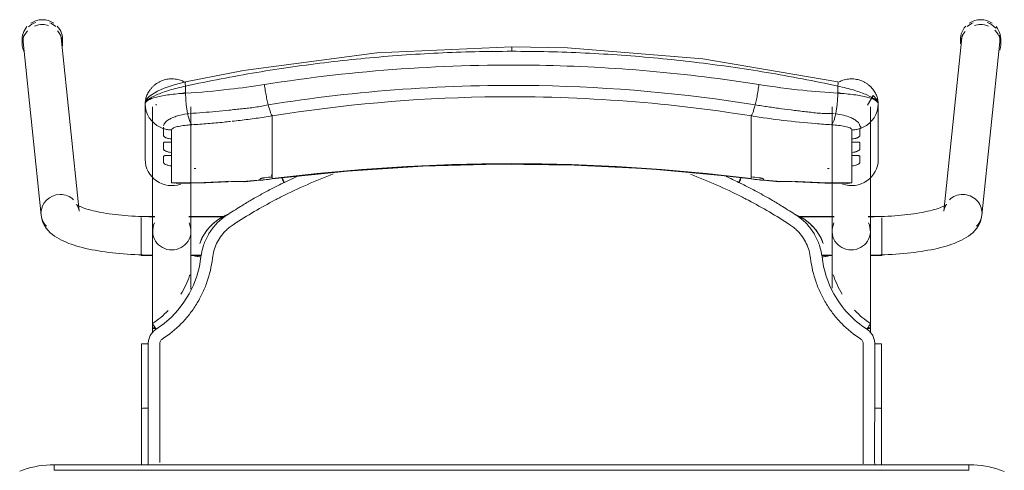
# Model space of a CAD drawing. Header units: metres. Extents: x 3 to 42.2, y -72.9 to -48.7.
# Tile 128 of 189: x 38.685 to 39.216, y -55.58 to -55.337. Entities that reach past the tile are written whole.
import ezdxf

# ---------------------------------------------------------------- set-up
doc = ezdxf.new("R2010")
doc.units = ezdxf.units.M
doc.layers.add('I-FURN', color=7, linetype='Continuous', lineweight=18)

# ---------------------------------------------------------------- blocks, each defined once
blk = doc.blocks.new('ConjuntoParaAlunoTamanho6 - CJA06_ConjuntoParaAlunoTamanho6-V17-1PAV')
at = {"layer": 'I-FURN', "color": 253, "true_color": 0xaaaaaa}
for p, q in [((-0.2643, 0.29456), (-0.2643, 0.29197)), ((-0.2638, 0.29312), (-0.25413, 0.19969)), ((-0.23354, 0.20182), (-0.24321, 0.29526)), ((-0.24254, 0.29197), (-0.24254, 0.29456)), ((0.24321, 0.29526), (0.23354, 0.20182)), ((0.24254, 0.29456), (0.24254, 0.29197)), ((0.25413, 0.19969), (0.2638, 0.29312)), ((0.2643, 0.29197), (0.2643, 0.29456)), ((-0.1979, 0.25969), (-0.1979, 0.22964)), ((-0.19734, 0.2558), (-0.19665, 0.25395)), ((-0.19385, 0.25812), (-0.19385, 0.19097)), ((-0.19207, 0.25896), (-0.19202, 0.25906)), ((-0.19202, 0.25906), (-0.19192, 0.25949)), ((-0.17315, 0.19097), (-0.17315, 0.25812)), ((0.17315, 0.25812), (0.17315, 0.19097)), ((0.19385, 0.19097), (0.19385, 0.25812)), ((0.19685, 0.25395), (0.19754, 0.2558)), ((0.1981, 0.22964), (0.1981, 0.25969)), ((-0.19665, 0.25395), (-0.1957, 0.25221)), ((-0.1957, 0.25221), (-0.19451, 0.25062)), ((-0.17493, 0.25435), (-0.17437, 0.25441)), ((-0.12923, 0.2438), (-0.12923, 0.25317)), ((0.12943, 0.2438), (0.12943, 0.25317)), ((0.17457, 0.25441), (0.17513, 0.25435)), ((0.19471, 0.25062), (0.1959, 0.25221)), ((0.1959, 0.25221), (0.19685, 0.25395)), ((-0.18366, 0.24073), (-0.18366, 0.23904)), ((-0.12923, 0.24214), (-0.12923, 0.2438)), ((-0.12923, 0.24214), (-0.12923, 0.23653)), ((0.12943, 0.24214), (0.12943, 0.2438)), ((0.12943, 0.24214), (0.12943, 0.23653)), ((0.18386, 0.23904), (0.18386, 0.24073)), ((-0.12923, 0.23653), (-0.12923, 0.23486)), ((-0.12923, 0.23486), (-0.12923, 0.22925)), ((0.12943, 0.23653), (0.12943, 0.23486)), ((0.12943, 0.23486), (0.12943, 0.22925)), ((-0.18366, 0.23345), (-0.18366, 0.23176)), ((-0.12923, 0.22925), (-0.12923, 0.22759)), ((0.12943, 0.22759), (0.12943, 0.22925)), ((0.18386, 0.23176), (0.18386, 0.23345)), ((-0.18366, 0.22617), (-0.18366, 0.21701)), ((-0.12923, 0.22759), (-0.12923, 0.22197)), ((0.12943, 0.22759), (0.12943, 0.22197)), ((0.18386, 0.21701), (0.18386, 0.22617)), ((-0.14414, 0.21757), (-0.12926, 0.21915)), ((-0.12923, 0.22197), (-0.12923, 0.22031)), ((-0.11598, 0.22048), (-0.1227, 0.21732)), ((0.12943, 0.22031), (0.12943, 0.22197)), ((0.12946, 0.21915), (0.14434, 0.21757)), ((-0.18366, 0.21701), (-0.1818, 0.21679)), ((0.17944, 0.21689), (0.18173, 0.21678)), ((-0.19271, 0.19894), (-0.2, 0.19894)), ((-0.2, 0.19844), (-0.2, 0.19411)), ((-0.19271, 0.19879), (-0.19385, 0.19879)), ((-0.19385, 0.19879), (-0.19385, 0.19845)), ((-0.19385, 0.19845), (-0.19385, 0.19764)), ((-0.15474, 0.19894), (-0.17429, 0.19894)), ((-0.15494, 0.19879), (-0.17429, 0.19879)), ((0.17429, 0.19894), (0.15474, 0.19894)), ((0.17429, 0.19879), (0.15494, 0.19879)), ((0.2, 0.19894), (0.19271, 0.19894)), ((0.19385, 0.19879), (0.19271, 0.19879)), ((0.19385, 0.19845), (0.19385, 0.19879)), ((0.19385, 0.19764), (0.19385, 0.19845)), ((0.2, 0.1938), (0.2, 0.19814)), ((-0.2, 0.19393), (-0.2, 0.18575)), ((-0.19385, 0.19367), (-0.19385, 0.1916)), ((0.19385, 0.1916), (0.19385, 0.19367)), ((0.2, 0.18573), (0.2, 0.19364)), ((-0.19385, 0.18688), (-0.19385, 0.18582)), ((0.19385, 0.18582), (0.19385, 0.18688)), ((-0.2, 0.18573), (-0.2, 0.17922)), ((-0.19385, 0.18371), (-0.19385, 0.18582)), ((0.19385, 0.18371), (0.19385, 0.18582)), ((0.2, 0.17794), (0.2, 0.1856)), ((-0.2, 0.17916), (-0.2, 0.17794)), ((-0.2, 0.17794), (-0.19377, 0.17794)), ((-0.19385, 0.17809), (-0.19385, 0.17951)), ((-0.17323, 0.17794), (-0.1676, 0.17794)), ((-0.17268, 0.17809), (-0.16757, 0.17809)), ((0.16757, 0.17809), (0.17268, 0.17809)), ((0.1676, 0.17794), (0.17323, 0.17794)), ((0.19377, 0.17794), (0.2, 0.17794)), ((0.19385, 0.17809), (0.19385, 0.17951)), ((-0.19385, 0.13857), (-0.19385, 0.13643)), ((0.19385, 0.13604), (0.19385, 0.13857)), ((-0.19983, 0.13021), (-0.19982, 0.0953)), ((0.19983, 0.13021), (0.19982, 0.0953)), ((-0.19982, 0.06488), (-0.19982, 0.0953)), ((-0.19982, 0.0953), (-0.19982, 0.09529)), ((-0.19623, 0.09556), (-0.19738, 0.09554)), ((0.19982, 0.06497), (0.19982, 0.0953)), ((0.247, 0.06497), (-0.247, 0.06497)), ((-0.247, 0.06497), (-0.247, 0.06197)), ((0.247, 0.06497), (-0.247, 0.06497)), ((0.247, 0.06497), (0.247, 0.06197))]:
    blk.add_line(p, q, dxfattribs=at)
at = {"layer": 'I-FURN', "color": 253, "true_color": 0xaaaaaa, "flags": 128}
for points in [[(0.0001, 0.2904), (-0.07267, 0.28721), (-0.14486, 0.2777), (-0.17603, 0.27161)], [(0.17623, 0.27161), (0.10331, 0.28398), (0.03018, 0.28985), (0.0001, 0.2904)], [(-0.17603, 0.27161), (-0.18218, 0.26997), (-0.18761, 0.26812), (-0.19131, 0.26652), (-0.19557, 0.2639), (-0.19708, 0.26226), (-0.19765, 0.26113), (-0.1979, 0.25971)], [(-0.17607, 0.26928), (-0.17607, 0.26831), (-0.17607, 0.26734), (-0.17607, 0.26637), (-0.17607, 0.2654)], [(0.17627, 0.2654), (0.17627, 0.26637), (0.17627, 0.26734), (0.17627, 0.26831), (0.17627, 0.26928)], [(0.1981, 0.25971), (0.19792, 0.26092), (0.19739, 0.26208), (0.1954, 0.2642), (0.19227, 0.25896)], [(-0.1979, 0.24468), (-0.1979, 0.2522), (-0.1979, 0.25971)], [(-0.1979, 0.25969), (-0.19776, 0.25773), (-0.19734, 0.2558)], [(-0.1979, 0.25969), (-0.1979, 0.25218), (-0.1979, 0.24467), (-0.1979, 0.23715), (-0.1979, 0.22964)], [(0.19754, 0.2558), (0.19796, 0.25773), (0.1981, 0.25969)], [(0.1981, 0.25971), (0.1981, 0.2522), (0.1981, 0.24468)], [(0.1981, 0.22964), (0.1981, 0.23715), (0.1981, 0.24467), (0.1981, 0.25218), (0.1981, 0.25969)], [(-0.19451, 0.25062), (-0.19311, 0.2492), (-0.19152, 0.24799)], [(0.19172, 0.24799), (0.19331, 0.2492), (0.19471, 0.25062)], [(-0.19152, 0.24799), (-0.18977, 0.24701), (-0.1879, 0.24628)], [(-0.1879, 0.24243), (-0.1879, 0.24339), (-0.1879, 0.24435), (-0.1879, 0.24532), (-0.1879, 0.24628)], [(-0.18366, 0.24561), (-0.18366, 0.24439), (-0.18366, 0.24317), (-0.18366, 0.24195), (-0.18366, 0.24073)], [(0.18386, 0.24073), (0.18386, 0.24195), (0.18386, 0.24317), (0.18386, 0.24439), (0.18386, 0.24561)], [(0.1881, 0.24628), (0.18997, 0.24701), (0.19172, 0.24799)], [(0.1881, 0.24628), (0.1881, 0.24532), (0.1881, 0.24435), (0.1881, 0.24339), (0.1881, 0.24243)], [(-0.1879, 0.23515), (-0.1879, 0.23603), (-0.1879, 0.23692), (-0.1879, 0.2378), (-0.1879, 0.23868)], [(-0.18366, 0.23904), (-0.18366, 0.23764), (-0.18366, 0.23624), (-0.18366, 0.23485), (-0.18366, 0.23345)], [(0.18386, 0.23345), (0.18386, 0.23485), (0.18386, 0.23624), (0.18386, 0.23764), (0.18386, 0.23904)], [(0.1881, 0.23868), (0.1881, 0.2378), (0.1881, 0.23692), (0.1881, 0.23603), (0.1881, 0.23515)], [(-0.1879, 0.22787), (-0.1879, 0.22876), (-0.1879, 0.22964), (-0.1879, 0.23052), (-0.1879, 0.23141)], [(-0.18366, 0.23176), (-0.18366, 0.23036), (-0.18366, 0.22897), (-0.18366, 0.22757), (-0.18366, 0.22617)], [(0.18386, 0.22617), (0.18386, 0.22757), (0.18386, 0.22897), (0.18386, 0.23036), (0.18386, 0.23176)], [(0.1881, 0.23141), (0.1881, 0.23052), (0.1881, 0.22964), (0.1881, 0.22876), (0.1881, 0.22787)], [(-0.12926, 0.21915), (-0.08865, 0.22342), (-0.0479, 0.2261), (-0.00707, 0.22717), (0.03376, 0.22666), (0.07455, 0.22454), (0.11521, 0.22083), (0.12946, 0.21915)], [(-0.1359, 0.2187), (-0.1359, 0.21878), (-0.1359, 0.21886), (-0.1359, 0.21893), (-0.1359, 0.21901)], [(-0.12923, 0.22031), (-0.12923, 0.22007), (-0.12923, 0.21984), (-0.12923, 0.21961), (-0.12923, 0.21937)], [(0.12943, 0.21937), (0.12943, 0.21961), (0.12943, 0.21984), (0.12943, 0.22007), (0.12943, 0.22031)], [(0.1361, 0.21901), (0.1361, 0.21893), (0.1361, 0.21886), (0.1361, 0.21878), (0.1361, 0.2187)], [(-0.18111, 0.21677), (-0.16533, 0.21701), (-0.15331, 0.21761)], [(0.15351, 0.21761), (0.16928, 0.2169), (0.18131, 0.21677)], [(0.18173, 0.21678), (0.18279, 0.21686), (0.18386, 0.21701)], [(-0.23354, 0.20182), (-0.23373, 0.20287), (-0.23403, 0.20376), (-0.23437, 0.20445), (-0.23469, 0.20492), (-0.23492, 0.20521), (-0.23505, 0.20534), (-0.23507, 0.20536)], [(-0.23507, 0.20536), (-0.23501, 0.20531), (-0.23482, 0.20518), (-0.23451, 0.20499), (-0.23408, 0.20476), (-0.23355, 0.20449), (-0.23291, 0.2042), (-0.23217, 0.20389), (-0.23133, 0.20358), (-0.23041, 0.20326), (-0.22941, 0.20294), (-0.22832, 0.20262), (-0.22717, 0.2023), (-0.22594, 0.20199), (-0.22464, 0.20169), (-0.22328, 0.2014), (-0.22186, 0.20112), (-0.22039, 0.20086), (-0.21886, 0.2006), (-0.21729, 0.20036), (-0.21567, 0.20014), (-0.214, 0.19993), (-0.2123, 0.19973), (-0.21057, 0.19956), (-0.2088, 0.1994), (-0.207, 0.19926), (-0.20518, 0.19913), (-0.20334, 0.19903), (-0.20148, 0.19894), (-0.19961, 0.19888), (-0.19772, 0.19883), (-0.19583, 0.1988), (-0.19394, 0.19879), (-0.19385, 0.19879)], [(0.23507, 0.20536), (0.23501, 0.20531), (0.23482, 0.20518), (0.23451, 0.20499), (0.23408, 0.20476), (0.23355, 0.20449), (0.23291, 0.2042), (0.23217, 0.20389), (0.23133, 0.20358), (0.23041, 0.20326), (0.22941, 0.20294), (0.22832, 0.20262), (0.22717, 0.2023), (0.22594, 0.20199), (0.22464, 0.20169), (0.22328, 0.2014), (0.22186, 0.20112), (0.22039, 0.20086), (0.21886, 0.2006), (0.21729, 0.20036), (0.21567, 0.20014), (0.214, 0.19993), (0.2123, 0.19973), (0.21057, 0.19956), (0.2088, 0.1994), (0.207, 0.19926), (0.20518, 0.19913), (0.20334, 0.19903), (0.20148, 0.19894), (0.19961, 0.19888), (0.19772, 0.19883), (0.19583, 0.1988), (0.19394, 0.19879), (0.19385, 0.19879)], [(0.23354, 0.20182), (0.23373, 0.20287), (0.23403, 0.20376), (0.23437, 0.20445), (0.23469, 0.20492), (0.23492, 0.20521), (0.23505, 0.20534), (0.23507, 0.20536)], [(-0.25413, 0.19969), (-0.25375, 0.19762), (-0.25311, 0.19572), (-0.25226, 0.19403), (-0.25129, 0.19256), (-0.25023, 0.19128), (-0.24913, 0.19017), (-0.24799, 0.18919), (-0.24683, 0.18832), (-0.24563, 0.18753), (-0.24441, 0.18681), (-0.24316, 0.18615), (-0.24188, 0.18553), (-0.24055, 0.18496), (-0.23919, 0.18441), (-0.23778, 0.1839), (-0.23633, 0.18341), (-0.23483, 0.18295), (-0.2333, 0.18251), (-0.23171, 0.1821), (-0.23008, 0.1817), (-0.22841, 0.18133), (-0.2267, 0.18098), (-0.22495, 0.18064), (-0.22315, 0.18033), (-0.22132, 0.18004), (-0.21946, 0.17976), (-0.21756, 0.17951), (-0.21562, 0.17928), (-0.21366, 0.17906), (-0.21168, 0.17887), (-0.20967, 0.1787), (-0.20763, 0.17855), (-0.20558, 0.17842), (-0.20352, 0.17831), (-0.20144, 0.17823), (-0.19935, 0.17816), (-0.19725, 0.17811), (-0.19515, 0.17809), (-0.19385, 0.17809)], [(0.25413, 0.19969), (0.25375, 0.19762), (0.25311, 0.19572), (0.25226, 0.19403), (0.25129, 0.19256), (0.25023, 0.19128), (0.24913, 0.19017), (0.24799, 0.18919), (0.24683, 0.18832), (0.24563, 0.18753), (0.24441, 0.18681), (0.24316, 0.18615), (0.24188, 0.18553), (0.24055, 0.18496), (0.23919, 0.18441), (0.23778, 0.1839), (0.23633, 0.18341), (0.23483, 0.18295), (0.2333, 0.18251), (0.23171, 0.1821), (0.23008, 0.1817), (0.22841, 0.18133), (0.2267, 0.18098), (0.22495, 0.18064), (0.22315, 0.18033), (0.22132, 0.18004), (0.21946, 0.17976), (0.21756, 0.17951), (0.21562, 0.17928), (0.21366, 0.17906), (0.21168, 0.17887), (0.20967, 0.1787), (0.20763, 0.17855), (0.20558, 0.17842), (0.20352, 0.17831), (0.20144, 0.17823), (0.19935, 0.17816), (0.19725, 0.17811), (0.19515, 0.17809), (0.19385, 0.17809)], [(-0.19385, 0.13857), (-0.19385, 0.14057), (-0.19385, 0.14257), (-0.19385, 0.14457), (-0.19385, 0.14656), (-0.19385, 0.14855), (-0.19385, 0.15053), (-0.19385, 0.15249), (-0.19385, 0.15444), (-0.19385, 0.15637), (-0.19385, 0.15827), (-0.19385, 0.16015), (-0.19385, 0.162), (-0.19385, 0.16382), (-0.19385, 0.1656), (-0.19385, 0.16735), (-0.19385, 0.16905), (-0.19385, 0.17071), (-0.19385, 0.17233), (-0.19385, 0.1739), (-0.19385, 0.17541), (-0.19385, 0.17687), (-0.19385, 0.17828), (-0.19385, 0.17963), (-0.19385, 0.18092), (-0.19385, 0.18215), (-0.19385, 0.18331), (-0.19385, 0.18441), (-0.19385, 0.18544), (-0.19385, 0.1864), (-0.19385, 0.18729), (-0.19385, 0.1881), (-0.19385, 0.18885), (-0.19385, 0.18951), (-0.19385, 0.19011), (-0.19385, 0.19062), (-0.19385, 0.19097)], [(-0.17315, 0.19097), (-0.17315, 0.19051), (-0.17315, 0.18998), (-0.17315, 0.18937), (-0.17315, 0.18869), (-0.17315, 0.18793), (-0.17315, 0.1871), (-0.17315, 0.18619), (-0.17315, 0.18522), (-0.17315, 0.18417), (-0.17315, 0.18306), (-0.17315, 0.18188), (-0.17315, 0.18064), (-0.17315, 0.17934), (-0.17315, 0.17798), (-0.17315, 0.17656), (-0.17315, 0.17508), (-0.17315, 0.17355), (-0.17315, 0.17198), (-0.17315, 0.17035), (-0.17315, 0.16868), (-0.17315, 0.16696), (-0.17315, 0.16521), (-0.17315, 0.16342), (-0.17315, 0.16159), (-0.17315, 0.15974)], [(0.17315, 0.16015), (0.17315, 0.162), (0.17315, 0.16382), (0.17315, 0.1656), (0.17315, 0.16735), (0.17315, 0.16905), (0.17315, 0.17071), (0.17315, 0.17233), (0.17315, 0.1739), (0.17315, 0.17541), (0.17315, 0.17687), (0.17315, 0.17828), (0.17315, 0.17963), (0.17315, 0.18092), (0.17315, 0.18215), (0.17315, 0.18331), (0.17315, 0.18441), (0.17315, 0.18544), (0.17315, 0.1864), (0.17315, 0.18729), (0.17315, 0.1881), (0.17315, 0.18885), (0.17315, 0.18951), (0.17315, 0.19011), (0.17315, 0.19062), (0.17315, 0.19097)], [(0.19385, 0.19097), (0.19385, 0.19051), (0.19385, 0.18998), (0.19385, 0.18937), (0.19385, 0.18869), (0.19385, 0.18793), (0.19385, 0.1871), (0.19385, 0.18619), (0.19385, 0.18522), (0.19385, 0.18417), (0.19385, 0.18306), (0.19385, 0.18188), (0.19385, 0.18064), (0.19385, 0.17934), (0.19385, 0.17798), (0.19385, 0.17656), (0.19385, 0.17508), (0.19385, 0.17355), (0.19385, 0.17198), (0.19385, 0.17035), (0.19385, 0.16868), (0.19385, 0.16696), (0.19385, 0.16521), (0.19385, 0.16342), (0.19385, 0.16159), (0.19385, 0.15974), (0.19385, 0.15785), (0.19385, 0.15594), (0.19385, 0.15401), (0.19385, 0.15206), (0.19385, 0.15009), (0.19385, 0.14811), (0.19385, 0.14612), (0.19385, 0.14413), (0.19385, 0.14213), (0.19385, 0.14013), (0.19385, 0.13857)], [(-0.16841, 0.18438), (-0.16841, 0.18437), (-0.16841, 0.18435), (-0.16841, 0.18434), (-0.16841, 0.18432)], [(0.16841, 0.18432), (0.16841, 0.18434), (0.16841, 0.18435), (0.16841, 0.18437), (0.16841, 0.18438)], [(-0.16774, 0.17706), (-0.16861, 0.17188), (-0.16997, 0.16679), (-0.17181, 0.16185), (-0.17415, 0.15713), (-0.17693, 0.15265), (-0.18013, 0.14846), (-0.18374, 0.14461), (-0.18771, 0.14113), (-0.19199, 0.13805)], [(-0.19623, 0.13025), (-0.19623, 0.12331), (-0.19623, 0.11637), (-0.19623, 0.10942), (-0.19623, 0.10249), (-0.19623, 0.09556)], [(0.19623, 0.13025), (0.19623, 0.12639), (0.19623, 0.12254), (0.19623, 0.11868), (0.19623, 0.11483), (0.19623, 0.11097), (0.19623, 0.10712), (0.19623, 0.10327), (0.19623, 0.09941), (0.19623, 0.09556)], [(-0.19738, 0.09554), (-0.19841, 0.0955), (-0.1992, 0.09544), (-0.19969, 0.09537), (-0.19982, 0.0953)], [(-0.247, 0.06497), (-0.24912, 0.06492), (-0.25124, 0.0648), (-0.25334, 0.06459), (-0.25544, 0.06429), (-0.25753, 0.06391), (-0.2596, 0.06345), (-0.26165, 0.0629), (-0.26367, 0.06228), (-0.26567, 0.06157)], [(0.2662, 0.06136), (0.26421, 0.06209), (0.2622, 0.06274), (0.26015, 0.06331), (0.25809, 0.06379), (0.25601, 0.0642), (0.25391, 0.06451), (0.25181, 0.06475), (0.24969, 0.0649), (0.24757, 0.06496), (0.247, 0.06497)], [(0.247, 0.06197), (0.1235, 0.06197), (0, 0.06197), (-0.1235, 0.06197), (-0.247, 0.06197)], [(-0.247, 0.06197), (-0.1235, 0.06197), (0, 0.06197), (0.1235, 0.06197), (0.247, 0.06197)]]:
    blk.add_lwpolyline(points, dxfattribs=at)
at = {"layer": 'I-FURN', "color": 253, "true_color": 0xaaaaaa}
for centre, major_axis, ratio, start_param, end_param in [((-0.25351, 0.29419), (0.01029, 0.00107), 0.967158, 1.815725, 2.256389), ((-0.25342, 0.29456), (0.01088, 0), 0.965926, 1.570796, 2.185058), ((-0.25342, 0.29456), (0.01088, 0), 0.965926, 0.959427, 1.570796), ((-0.25351, 0.29419), (0.01029, 0.00107), 0.967158, 0.685592, 1.060105), ((0.25351, 0.29419), (-0.01029, 0.00107), 0.967158, 5.223081, 5.597593), ((0.25342, 0.29456), (0.01088, 0), 0.965926, 1.570796, 2.182166), ((0.25342, 0.29456), (-0.01088, 0), 0.965926, 4.098128, 4.712389), ((0.25351, 0.29419), (-0.01029, 0.00107), 0.967158, 3.921544, 4.46746), ((-0.25342, 0.29197), (0.01088, 0), 0.965926, 2.404268, 3.526261), ((-0.25342, 0.29456), (0.01088, 0), 0.965926, 2.438822, 3.243525), ((-0.25342, 0.29197), (0.01088, 0), 0.965926, 1.570796, 1.965237), ((-0.25342, 0.29197), (0.01088, 0), 0.965926, 1.257624, 1.559899), ((-0.25342, 0.29456), (0.01088, 0), 0.965926, 6.170166, 7.020457), ((-0.25342, 0.29197), (0.01088, 0), 0.965926, 6.182855, 7.015454), ((0.25342, 0.29456), (0.01088, 0), 0.965926, 2.404321, 3.312013), ((0.25342, 0.29197), (0.01088, 0), 0.965926, 2.446266, 3.141593), ((0.25342, 0.29197), (0.01088, 0), 0.965926, 1.581694, 1.883969), ((0.25342, 0.29197), (0.01088, 0), 0.965926, 1.176355, 1.570796), ((0.25342, 0.29197), (0.01088, 0), 0.965926, 5.959867, 7.062609), ((0.25342, 0.29456), (0.01088, 0), 0.965926, 6.052088, 6.985956), ((-0.25351, 0.29419), (0.01029, 0.00107), 0.967158, 2.780211, 3.141593), ((-0.25351, 0.29419), (0.01029, 0.00107), 0.967158, 6.18338, 6.464028), ((0.25351, 0.29419), (-0.01029, 0.00107), 0.967158, 6.102343, 6.382991), ((0.25351, 0.29419), (-0.01029, 0.00107), 0.967158, 3.141593, 3.502975), ((-0.1835, 0.22964), (-0.0144, 0), 0.978148, 0, 1.909658), ((0.0001, -0.77159), (1.0211, 0), 0.978148, 1.443771, 1.697822), ((0.0001, -0.77117), (1.0209, 0), 0.978148, 1.443771, 1.697822), ((0.1837, 0.22964), (0.0144, 0), 0.978148, 4.362105, 6.283185), ((-0.17927, 0.60128), (0.385, 0), 0.978148, 4.732926, 4.735013), ((0.17947, 0.60128), (0.385, 0), 0.978148, 4.689765, 4.691852), ((-0.17927, 0.60263), (0.395, 0), 0.978148, 4.801491, 4.822541), ((-0.17927, 0.60356), (0.395, 0), 0.978148, 4.828782, 4.839414), ((-0.17927, 0.60221), (0.3948, 0), 0.978148, 4.828842, 4.839414), ((-0.1305, 0.22908), (-0.00124, 0.00992), 0.026339, 2.463316, 2.789234), ((0.17947, 0.60356), (0.395, 0), 0.978148, 4.585364, 4.595996), ((0.17947, 0.60221), (0.3948, 0), 0.978148, 4.585364, 4.595936), ((0.17947, 0.60263), (0.395, 0), 0.978148, 4.602237, 4.623287), ((-0.17927, 0.60336), (0.395, 0), 0.978148, 4.701279, 4.780293), ((-0.14501, 0.22754), (-0.00087, 0.00996), 0.018501, 2.957526, 3.350225), ((0.14521, 0.22754), (0.00087, 0.00996), 0.018501, 2.93296, 3.325659), ((0.17947, 0.60336), (0.395, 0), 0.978148, 4.644485, 4.723499), ((-0.24383, 0.20075), (0.01029, 0.00107), 0.967158, 1.470991, 3.041787), ((-0.24383, 0.20075), (0.01029, 0.00107), 0.967158, 0.685592, 1.470991), ((0.24383, 0.20075), (-0.01029, 0.00107), 0.967158, 4.812195, 5.597593), ((0.24383, 0.20075), (-0.01029, 0.00107), 0.967158, 3.241398, 4.812195), ((-0.24383, 0.20075), (0.01029, 0.00107), 0.967158, 3.041787, 3.827185), ((0.24383, 0.20075), (-0.01029, 0.00107), 0.967158, 2.456, 3.241398), ((-0.1835, 0.19097), (0.01035, 0), 0.978148, 2.686587, 4.712389), ((-0.1835, 0.19097), (0.01035, 0), 0.978148, 4.712389, 6.738191), ((0.1835, 0.19097), (0.01035, 0), 0.978148, 2.686587, 4.712389), ((0.1835, 0.19097), (0.01035, 0), 0.978148, 4.712389, 6.738191), ((-0.1835, 0.13857), (0.01035, 0), 0.069756, 2.648425, 3.665191), ((0.1835, 0.13857), (0.01035, 0), 0.069756, 5.759587, 6.776353)]:
    blk.add_ellipse(centre, major_axis=major_axis, ratio=ratio, start_param=start_param, end_param=end_param, dxfattribs=at)
for points in [[(-0.01972, 0.28779), (-0.02633, 0.28763), (-0.03293, 0.2874), (-0.03953, 0.28708)], [(0.0001, 0.28802), (-0.00651, 0.28802), (-0.01312, 0.28795), (-0.01972, 0.28779)], [(0.0001, 0.29036), (0.0001, 0.29029), (0.0001, 0.29001), (0.0001, 0.28916), (0.0001, 0.28841), (0.0001, 0.28802)], [(0.01992, 0.28779), (0.01332, 0.28795), (0.00671, 0.28802), (0.0001, 0.28802)], [(0.0595, 0.28591), (0.04633, 0.28685), (0.03313, 0.28747), (0.01992, 0.28779)], [(-0.09864, 0.28217), (-0.10517, 0.28139), (-0.11169, 0.28054), (-0.11819, 0.27961)], [(-0.07901, 0.28427), (-0.08557, 0.28365), (-0.09211, 0.28295), (-0.09864, 0.28217)], [(-0.05929, 0.28591), (-0.06588, 0.28544), (-0.07245, 0.28489), (-0.07901, 0.28427)], [(-0.03953, 0.28708), (-0.04612, 0.28677), (-0.05271, 0.28638), (-0.05929, 0.28591)], [(0.07921, 0.28427), (0.07265, 0.28489), (0.06608, 0.28544), (0.0595, 0.28591)], [(0.09885, 0.28217), (0.09232, 0.28294), (0.08577, 0.28365), (0.07921, 0.28427)], [(0.11839, 0.27961), (0.11189, 0.28054), (0.10538, 0.28139), (0.09885, 0.28217)], [(-0.13762, 0.27661), (-0.14407, 0.27553), (-0.15051, 0.27438), (-0.15692, 0.27316)], [(-0.11819, 0.27961), (-0.12468, 0.27869), (-0.13116, 0.27768), (-0.13762, 0.27661)], [(0.13782, 0.27661), (0.13136, 0.27768), (0.12489, 0.27868), (0.11839, 0.27961)], [(0.15712, 0.27316), (0.15071, 0.27438), (0.14427, 0.27553), (0.13782, 0.27661)], [(-0.15692, 0.27316), (-0.16332, 0.27194), (-0.16971, 0.27065), (-0.17607, 0.26928)], [(0.17627, 0.26928), (0.16991, 0.27065), (0.16353, 0.27194), (0.15712, 0.27316)], [(0.17627, 0.26928), (0.17633, 0.26966), (0.17642, 0.27037), (0.17644, 0.2712), (0.17636, 0.27149), (0.1763, 0.27156)], [(-0.13346, 0.2701), (-0.13339, 0.26956), (-0.13324, 0.26848), (-0.133, 0.26684), (-0.13272, 0.2652), (-0.13242, 0.26359), (-0.13211, 0.26203), (-0.13178, 0.26053), (-0.13155, 0.25959), (-0.13144, 0.25914)], [(0.13164, 0.25914), (0.13175, 0.25959), (0.13198, 0.26053), (0.13231, 0.26203), (0.13262, 0.26359), (0.13292, 0.2652), (0.1332, 0.26684), (0.13344, 0.26848), (0.13359, 0.26956), (0.13366, 0.2701)], [(-0.17607, 0.2654), (-0.17914, 0.26523), (-0.18504, 0.2647), (-0.19219, 0.26337), (-0.19682, 0.26165), (-0.1979, 0.26035), (-0.1979, 0.25969)], [(-0.17609, 0.26577), (-0.1767, 0.26561), (-0.17731, 0.26545), (-0.17791, 0.26528)], [(-0.17607, 0.2654), (-0.17606, 0.26498), (-0.17604, 0.26413), (-0.17598, 0.26285), (-0.1759, 0.26156), (-0.17579, 0.26028), (-0.17566, 0.25902), (-0.17551, 0.25778), (-0.17533, 0.25659), (-0.17514, 0.25544), (-0.175, 0.25471), (-0.17493, 0.25435)], [(0.17513, 0.25435), (0.1752, 0.25471), (0.17534, 0.25544), (0.17553, 0.25659), (0.17571, 0.25778), (0.17586, 0.25902), (0.17599, 0.26028), (0.1761, 0.26156), (0.17618, 0.26285), (0.17624, 0.26413), (0.17626, 0.26498), (0.17627, 0.2654)], [(0.1981, 0.25969), (0.1981, 0.26035), (0.19703, 0.26165), (0.19239, 0.26338), (0.18523, 0.2647), (0.17934, 0.26523), (0.17627, 0.2654)], [(0.17811, 0.26528), (0.17751, 0.26545), (0.1769, 0.26561), (0.17629, 0.26577)], [(-0.12923, 0.25317), (-0.12932, 0.25327), (-0.1295, 0.25353), (-0.1298, 0.25409), (-0.13011, 0.25481), (-0.13044, 0.25568), (-0.13077, 0.2567), (-0.1311, 0.25786), (-0.13133, 0.2587), (-0.13144, 0.25914)], [(0.12943, 0.25317), (0.12952, 0.25327), (0.1297, 0.25353), (0.13, 0.25409), (0.13031, 0.25481), (0.13064, 0.25568), (0.13097, 0.2567), (0.1313, 0.25786), (0.13153, 0.2587), (0.13164, 0.25914)], [(-0.17493, 0.25435), (-0.17484, 0.25392), (-0.17465, 0.25308), (-0.17435, 0.25195), (-0.17403, 0.25093), (-0.17369, 0.25006), (-0.17335, 0.24934), (-0.173, 0.24877), (-0.17277, 0.2485), (-0.17265, 0.2484)], [(-0.15176, 0.25017), (-0.15294, 0.25004), (-0.15412, 0.24992), (-0.1553, 0.2498)], [(-0.14661, 0.25076), (-0.14806, 0.25058), (-0.14951, 0.25042), (-0.15095, 0.25026)], [(-0.14226, 0.2513), (-0.14371, 0.25111), (-0.14516, 0.25093), (-0.14661, 0.25076)], [(0.17285, 0.2484), (0.17297, 0.2485), (0.1732, 0.24877), (0.17355, 0.24934), (0.17389, 0.25006), (0.17423, 0.25093), (0.17455, 0.25195), (0.17485, 0.25308), (0.17504, 0.25392), (0.17513, 0.25435)], [(-0.1879, 0.24628), (-0.18756, 0.24617), (-0.18687, 0.24599), (-0.18581, 0.24578), (-0.18474, 0.24565), (-0.18402, 0.24561), (-0.18366, 0.24561)], [(-0.16398, 0.24902), (-0.16687, 0.24878), (-0.16977, 0.24858), (-0.17265, 0.2484)], [(-0.15964, 0.24939), (-0.16109, 0.24926), (-0.16254, 0.24913), (-0.16398, 0.24902)], [(-0.1553, 0.2498), (-0.15675, 0.24966), (-0.15819, 0.24952), (-0.15964, 0.24939)], [(0.18386, 0.24561), (0.18422, 0.24561), (0.18494, 0.24565), (0.18601, 0.24578), (0.18707, 0.24599), (0.18776, 0.24617), (0.1881, 0.24628)], [(-0.1359, 0.21901), (-0.1359, 0.21905), (-0.13586, 0.21912), (-0.13573, 0.21923), (-0.13549, 0.21935), (-0.13518, 0.21946), (-0.13479, 0.21957), (-0.13436, 0.21967), (-0.1339, 0.21974), (-0.13357, 0.21979), (-0.1334, 0.21981)], [(-0.13585, 0.2186), (-0.13587, 0.21862), (-0.13589, 0.21865), (-0.1359, 0.21868), (-0.1359, 0.2187)], [(-0.09625, 0.22184), (-0.10584, 0.21825), (-0.1152, 0.21414), (-0.12434, 0.2095)], [(-0.12335, 0.21813), (-0.12356, 0.21856), (-0.12377, 0.21898), (-0.12395, 0.21936)], [(-0.12289, 0.21723), (-0.12304, 0.21753), (-0.12319, 0.21783), (-0.12334, 0.21813)], [(0.12434, 0.2095), (0.11529, 0.21408), (0.10607, 0.21814), (0.09666, 0.22168)], [(0.11594, 0.2205), (0.11821, 0.21947), (0.12046, 0.21841), (0.1227, 0.21732)], [(0.1227, 0.21732), (0.12291, 0.21776), (0.12336, 0.21866), (0.12377, 0.21945), (0.12395, 0.2198)], [(0.12334, 0.21813), (0.12319, 0.21783), (0.12304, 0.21753), (0.12289, 0.21723)], [(0.12395, 0.21936), (0.12377, 0.21898), (0.12356, 0.21856), (0.12335, 0.21813)], [(0.1336, 0.21981), (0.13377, 0.21979), (0.1341, 0.21974), (0.13456, 0.21967), (0.13499, 0.21957), (0.13538, 0.21946), (0.13569, 0.21935), (0.13593, 0.21923), (0.13606, 0.21912), (0.1361, 0.21905), (0.1361, 0.21901)], [(0.1361, 0.2187), (0.1361, 0.21868), (0.13609, 0.21865), (0.13607, 0.21862), (0.13605, 0.2186)], [(-0.15397, 0.21772), (-0.15349, 0.21752), (-0.153, 0.21758), (-0.15247, 0.21788)], [(-0.15247, 0.21788), (-0.15113, 0.21782), (-0.1484, 0.21775), (-0.14556, 0.21776), (-0.14412, 0.21779)], [(-0.12436, 0.21651), (-0.12717, 0.21512), (-0.13276, 0.21224), (-0.13826, 0.20916), (-0.14098, 0.20758)], [(-0.1227, 0.21732), (-0.12297, 0.21719), (-0.12353, 0.21692), (-0.12408, 0.21665), (-0.12436, 0.21651)], [(0.12436, 0.21651), (0.12408, 0.21665), (0.12353, 0.21692), (0.12297, 0.21719), (0.1227, 0.21732)], [(0.14098, 0.20758), (0.13826, 0.20916), (0.13276, 0.21224), (0.12717, 0.21512), (0.12436, 0.21651)], [(0.14432, 0.21779), (0.14576, 0.21776), (0.1486, 0.21775), (0.15133, 0.21782), (0.15267, 0.21788)], [(0.15267, 0.21788), (0.1532, 0.21758), (0.15369, 0.21752), (0.15417, 0.21772)], [(-0.12798, 0.20762), (-0.13157, 0.20574), (-0.13889, 0.20168), (-0.14651, 0.19698), (-0.1504, 0.19445)], [(-0.14098, 0.20758), (-0.14188, 0.20704), (-0.14368, 0.20597), (-0.14546, 0.20487), (-0.14635, 0.20432)], [(-0.12434, 0.2095), (-0.12494, 0.2092), (-0.12615, 0.20858), (-0.12737, 0.20794), (-0.12798, 0.20762)], [(0.12798, 0.20762), (0.12738, 0.20794), (0.12617, 0.20857), (0.12495, 0.20919), (0.12434, 0.2095)], [(0.1504, 0.19445), (0.14673, 0.19684), (0.13935, 0.20142), (0.13181, 0.20561), (0.12798, 0.20762)], [(0.14635, 0.20432), (0.14546, 0.20487), (0.14368, 0.20597), (0.14188, 0.20704), (0.14098, 0.20758)], [(-0.14638, 0.20431), (-0.14762, 0.20355), (-0.1501, 0.202), (-0.15256, 0.20043), (-0.15378, 0.19963)], [(0.15378, 0.19963), (0.15256, 0.20043), (0.1501, 0.202), (0.14762, 0.20355), (0.14638, 0.20431)], [(-0.16501, 0.19076), (-0.16447, 0.19151), (-0.16331, 0.19295), (-0.16135, 0.19493), (-0.15919, 0.19669), (-0.15764, 0.19771), (-0.15683, 0.19818)], [(-0.15378, 0.19963), (-0.1555, 0.19851), (-0.15869, 0.19594), (-0.16134, 0.1928), (-0.1625, 0.1911)], [(-0.1568, 0.1982), (-0.15576, 0.1988), (-0.15475, 0.1993), (-0.15376, 0.19971)], [(0.15863, 0.1971), (0.15703, 0.19822), (0.15531, 0.19916), (0.1535, 0.1999)], [(0.15374, 0.19972), (0.15472, 0.19931), (0.15575, 0.19881), (0.1568, 0.1982)], [(0.1625, 0.1911), (0.16134, 0.1928), (0.15869, 0.19594), (0.1555, 0.19851), (0.15378, 0.19963)], [(-0.1504, 0.19445), (-0.15113, 0.19396), (-0.15256, 0.19293), (-0.15386, 0.19174), (-0.15448, 0.19112)], [(0.15448, 0.19112), (0.15386, 0.19174), (0.15256, 0.19292), (0.15114, 0.19396), (0.1504, 0.19445)], [(-0.16371, 0.18924), (-0.16479, 0.18738), (-0.16656, 0.18343), (-0.1675, 0.1792), (-0.16774, 0.17706)], [(-0.1625, 0.1911), (-0.16271, 0.1908), (-0.16313, 0.19018), (-0.16352, 0.18955), (-0.16371, 0.18924)], [(-0.15448, 0.19112), (-0.15645, 0.18912), (-0.15969, 0.18452), (-0.16124, 0.17915), (-0.16156, 0.17636)], [(0.16156, 0.17636), (0.16124, 0.17915), (0.15968, 0.18454), (0.15645, 0.18912), (0.15448, 0.19112)], [(0.16371, 0.18924), (0.16352, 0.18955), (0.16313, 0.19018), (0.16271, 0.1908), (0.1625, 0.1911)], [(0.16774, 0.17706), (0.1675, 0.1792), (0.16656, 0.18343), (0.16479, 0.18738), (0.16371, 0.18924)], [(0.16501, 0.19076), (0.16537, 0.19026), (0.16604, 0.18925), (0.16695, 0.18767), (0.16775, 0.18603), (0.1682, 0.1849), (0.16841, 0.18432)], [(-0.16774, 0.17706), (-0.16823, 0.17712), (-0.16921, 0.17725), (-0.17046, 0.17746), (-0.17128, 0.17766), (-0.17147, 0.17776), (-0.17146, 0.1778)], [(0.17146, 0.1778), (0.17147, 0.17776), (0.17128, 0.17766), (0.17046, 0.17746), (0.16921, 0.17725), (0.16823, 0.17712), (0.16774, 0.17706)], [(0.1786, 0.15703), (0.17659, 0.16031), (0.17497, 0.16383), (0.17375, 0.16748)], [(-0.1854, 0.14823), (-0.18797, 0.14558), (-0.19084, 0.14321), (-0.19391, 0.14119)], [(0.19391, 0.14119), (0.19084, 0.14321), (0.18795, 0.1456), (0.18537, 0.14827)], [(-0.19391, 0.14119), (-0.19393, 0.14119), (-0.19385, 0.14103), (-0.19344, 0.14033), (-0.19278, 0.13928), (-0.19225, 0.13846), (-0.19199, 0.13805)], [(0.19199, 0.13805), (0.19225, 0.13846), (0.19278, 0.13928), (0.19344, 0.14033), (0.19385, 0.14103), (0.19393, 0.14119), (0.19391, 0.14119)], [(-0.19199, 0.13805), (-0.19265, 0.13762), (-0.19383, 0.13663), (-0.19519, 0.13473), (-0.19604, 0.13255), (-0.19622, 0.13104), (-0.19623, 0.13025)], [(0.19623, 0.13025), (0.19622, 0.13104), (0.19604, 0.13255), (0.19519, 0.13473), (0.19383, 0.13663), (0.19265, 0.13762), (0.19199, 0.13805)], [(-0.19623, 0.13025), (-0.19672, 0.13025), (-0.1977, 0.13025), (-0.19891, 0.13024), (-0.19969, 0.13022), (-0.19984, 0.13021), (-0.19982, 0.1302)], [(-0.19982, 0.12147), (-0.19982, 0.12438), (-0.19982, 0.12729), (-0.19982, 0.1302)], [(-0.19982, 0.1302), (-0.19982, 0.12438), (-0.19982, 0.11273), (-0.19982, 0.1011), (-0.19982, 0.09529)], [(-0.18863, 0.13277), (-0.18884, 0.13263), (-0.18922, 0.13231), (-0.18966, 0.1317), (-0.18994, 0.13099), (-0.19, 0.1305), (-0.19, 0.13025)], [(0.19, 0.13025), (0.19, 0.1305), (0.18994, 0.13099), (0.18966, 0.1317), (0.18922, 0.13231), (0.18884, 0.13263), (0.18863, 0.13277)], [(0.19, 0.09555), (0.19, 0.09868), (0.19, 0.10482), (0.19, 0.11314), (0.19, 0.12173), (0.19, 0.1274), (0.19, 0.13025)], [(0.19982, 0.1302), (0.19984, 0.13021), (0.19969, 0.13022), (0.19891, 0.13024), (0.1977, 0.13025), (0.19672, 0.13025), (0.19623, 0.13025)], [(0.19982, 0.1302), (0.19982, 0.12729), (0.19982, 0.12438), (0.19982, 0.12147)], [(0.19982, 0.09529), (0.19982, 0.1011), (0.19982, 0.11273), (0.19982, 0.12438), (0.19982, 0.1302)], [(-0.19982, 0.09528), (-0.19982, 0.1011), (-0.19982, 0.10691), (-0.19982, 0.11273)], [(0.19982, 0.11273), (0.19982, 0.10691), (0.19982, 0.1011), (0.19982, 0.09528)], [(-0.19982, 0.09529), (-0.19982, 0.08515), (-0.19982, 0.07502), (-0.19982, 0.06488)], [(0.19623, 0.09556), (0.19662, 0.09556), (0.19701, 0.09556), (0.19738, 0.09555)], [(0.19738, 0.09555), (0.19775, 0.09554), (0.1981, 0.09553), (0.19841, 0.09551)], [(0.19982, 0.0953), (0.19982, 0.0953), (0.19982, 0.09529), (0.19982, 0.09529)], [(0.19982, 0.06497), (0.19982, 0.07507), (0.19982, 0.08518), (0.19982, 0.09529)], [(-0.19982, 0.06488), (-0.19982, 0.06837), (-0.19982, 0.07185), (-0.19982, 0.07534)], [(0.19982, 0.07534), (0.19982, 0.07188), (0.19982, 0.06842), (0.19982, 0.06497)]]:
    blk.add_open_spline(points, degree=3, dxfattribs=at)
for points, knots in [([(-0.13346, 0.2701), (-0.0847, 0.2778), (0.00519, 0.28415), (0.09466, 0.27626), (0.13366, 0.2701)], [-1, -1, -1, -1, -0.444444, 0, 0, 0, 0]), ([(-0.1979, 0.25971), (-0.1979, 0.26019), (-0.19783, 0.26127), (-0.19747, 0.26287), (-0.19695, 0.2643), (-0.19642, 0.26543), (-0.19585, 0.26637), (-0.19534, 0.26711), (-0.19492, 0.26766), (-0.19447, 0.26819), (-0.19382, 0.2689), (-0.19291, 0.26975), (-0.1919, 0.27053), (-0.19105, 0.27107), (-0.1904, 0.27144), (-0.18973, 0.27177), (-0.18883, 0.27217), (-0.18719, 0.27275), (-0.18474, 0.2732), (-0.18174, 0.27315), (-0.17906, 0.27255), (-0.17745, 0.27187), (-0.17679, 0.27153)], [0, 0, 0, 0, 0.0625, 0.125, 0.15625, 0.1875, 0.21875, 0.234375, 0.25, 0.265625, 0.28125, 0.3125, 0.34375, 0.359375, 0.375, 0.390625, 0.40625, 0.4375, 0.5, 0.5625, 0.625, 0.6721865, 0.6721865, 0.6721865, 0.6721865]), ([(-0.1761, 0.27156), (-0.17616, 0.27149), (-0.17627, 0.27106), (-0.17619, 0.27003), (-0.17607, 0.26928)], [0.625, 0.625, 0.625, 0.625, 0.75, 1, 1, 1, 1]), ([(0.17699, 0.27153), (0.17765, 0.27187), (0.17927, 0.27255), (0.18196, 0.27315), (0.18496, 0.2732), (0.18741, 0.27274), (0.18905, 0.27216), (0.18996, 0.27176), (0.19062, 0.27143), (0.19127, 0.27106), (0.19212, 0.27051), (0.19313, 0.26973), (0.19423, 0.2687), (0.19516, 0.26763), (0.19594, 0.26656), (0.1966, 0.26547), (0.19712, 0.26439), (0.19752, 0.26334), (0.1978, 0.26234), (0.19804, 0.26108), (0.1981, 0.26023), (0.1981, 0.25971)], [0.3275759, 0.3275759, 0.3275759, 0.3275759, 0.375, 0.4375, 0.5, 0.5625, 0.59375, 0.609375, 0.625, 0.640625, 0.65625, 0.6875, 0.71875, 0.75, 0.78125, 0.8125, 0.84375, 0.875, 0.90625, 0.9375, 1, 1, 1, 1]), ([(-0.1979, 0.25971), (-0.1979, 0.26034), (-0.19688, 0.26187), (-0.19282, 0.26411), (-0.18865, 0.26578), (-0.18491, 0.26704), (-0.18064, 0.26823), (-0.1776, 0.26895), (-0.17607, 0.26928)], [0, 0, 0, 0, 0.25, 0.5, 0.625, 0.75, 0.875, 1, 1, 1, 1]), ([(-0.17607, 0.2654), (-0.1682, 0.2659), (-0.154, 0.26716), (-0.13977, 0.2691), (-0.13346, 0.2701)], [-1, -1, -1, -1, -0.444444, 0, 0, 0, 0]), ([(-0.13144, 0.25914), (-0.08343, 0.26683), (0.00512, 0.27318), (0.09323, 0.26529), (0.13164, 0.25914)], [-1, -1, -1, -1, -0.444444, 0, 0, 0, 0]), ([(0.13366, 0.2701), (0.14155, 0.26885), (0.15578, 0.26699), (0.16997, 0.2658), (0.17627, 0.2654)], [-1, -1, -1, -1, -0.444444, 0, 0, 0, 0]), ([(0.17627, 0.26928), (0.1778, 0.26895), (0.18084, 0.26823), (0.1851, 0.26704), (0.18885, 0.26578), (0.19302, 0.26411), (0.19708, 0.26187), (0.1981, 0.26034), (0.1981, 0.25971)], [0, 0, 0, 0, 0.125, 0.25, 0.375, 0.5, 0.75, 1, 1, 1, 1]), ([(-0.1965, 0.2622), (-0.19671, 0.26207), (-0.1971, 0.26176), (-0.19769, 0.26096), (-0.1979, 0.26021), (-0.1979, 0.25971)], [0.75, 0.75, 0.75, 0.75, 0.8125, 0.875, 1, 1, 1, 1]), ([(-0.19421, 0.2626), (-0.1945, 0.26266), (-0.19502, 0.2627), (-0.19554, 0.2626), (-0.19576, 0.26254)], [0.5473049, 0.5473049, 0.5473049, 0.5473049, 0.625, 0.6812684, 0.6812684, 0.6812684, 0.6812684]), ([(0.12943, 0.25317), (0.08224, 0.26075), (-0.00484, 0.26702), (-0.09148, 0.25924), (-0.12923, 0.25317)], [-1, -1, -1, -1, -0.444444, 0, 0, 0, 0]), ([(0.19589, 0.26257), (0.19565, 0.26263), (0.19534, 0.26268), (0.19503, 0.26268), (0.19497, 0.26268)], [0.31404085, 0.31404085, 0.31404085, 0.31404085, 0.375, 0.39159781, 0.39159781, 0.39159781, 0.39159781]), ([(0.1981, 0.25971), (0.1981, 0.26024), (0.19787, 0.26101), (0.19723, 0.26183), (0.19682, 0.26214), (0.1966, 0.26226)], [0, 0, 0, 0, 0.125, 0.1875, 0.25, 0.25, 0.25, 0.25]), ([(-0.17381, 0.25447), (-0.17147, 0.25462), (-0.16677, 0.25497), (-0.1597, 0.25557), (-0.1538, 0.25614), (-0.14908, 0.25663), (-0.14554, 0.25703), (-0.14198, 0.25739), (-0.13843, 0.25782), (-0.13492, 0.25842), (-0.13259, 0.25889), (-0.13144, 0.25914)], [0, 0, 0, 0, 0.166667, 0.333333, 0.5, 0.583333, 0.666667, 0.75, 0.833333, 0.916667, 1, 1, 1, 1]), ([(0.13164, 0.25914), (0.13399, 0.25877), (0.13871, 0.25805), (0.14577, 0.25706), (0.15166, 0.25629), (0.15577, 0.2558), (0.15812, 0.25552), (0.15988, 0.25532), (0.16163, 0.25511), (0.16339, 0.25489), (0.16514, 0.25469), (0.16691, 0.25455), (0.16868, 0.25447), (0.17104, 0.2544), (0.17282, 0.25442), (0.17401, 0.25447)], [0, 0, 0, 0, 0.166667, 0.333333, 0.5, 0.583333, 0.625, 0.666667, 0.708333, 0.75, 0.791667, 0.833333, 0.875, 0.916667, 1, 1, 1, 1]), ([(-0.1879, 0.24778), (-0.18791, 0.24829), (-0.1875, 0.24933), (-0.18588, 0.25077), (-0.184, 0.25182), (-0.1824, 0.2525), (-0.17978, 0.25344), (-0.17715, 0.25404), (-0.17493, 0.25435)], [0, 0, 0, 0, 0.2, 0.4, 0.55, 0.625, 0.7, 1, 1, 1, 1]), ([(-0.12923, 0.25317), (-0.13213, 0.25271), (-0.13647, 0.25207), (-0.14082, 0.25148), (-0.14226, 0.2513)], [-1, -1, -1, -1, -0.8, -0.7, -0.7, -0.7, -0.7]), ([(0.12943, 0.25317), (0.13522, 0.25225), (0.14681, 0.25064), (0.16129, 0.24919), (0.16997, 0.24858), (0.17285, 0.2484)], [0, 0, 0, 0, 0.4, 0.8, 1, 1, 1, 1]), ([(0.17513, 0.25435), (0.17661, 0.25414), (0.17948, 0.25358), (0.18284, 0.25246), (0.1849, 0.25145), (0.18608, 0.25069), (0.18754, 0.24953), (0.18812, 0.24854), (0.1881, 0.24778)], [0, 0, 0, 0, 0.2, 0.4, 0.55, 0.625, 0.7, 1, 1, 1, 1]), ([(-0.1879, 0.24628), (-0.1879, 0.24644), (-0.1879, 0.2467), (-0.1879, 0.247), (-0.1879, 0.2471)], [0, 0, 0, 0, 0.4, 0.6, 0.6, 0.6, 0.6]), ([(-0.17265, 0.2484), (-0.17333, 0.24836), (-0.17532, 0.24821), (-0.17777, 0.24791), (-0.17985, 0.24753), (-0.18163, 0.2471), (-0.18322, 0.24646), (-0.18366, 0.2459), (-0.18366, 0.24561)], [-1, -1, -1, -1, -0.888889, -0.666667, -0.555556, -0.444444, -0.222222, 0, 0, 0, 0]), ([(0.17285, 0.2484), (0.17555, 0.24823), (0.17966, 0.24775), (0.18317, 0.24668), (0.18386, 0.24597), (0.18386, 0.24561)], [0, 0, 0, 0, 0.444444, 0.722222, 1, 1, 1, 1]), ([(0.1881, 0.24778), (0.18821, 0.24772), (0.18836, 0.24763), (0.18849, 0.24751), (0.18856, 0.24744), (0.1886, 0.24738), (0.18864, 0.24733), (0.1887, 0.24726), (0.18876, 0.24718), (0.1888, 0.24708), (0.18879, 0.247), (0.18877, 0.24693), (0.18873, 0.24686), (0.18866, 0.24676), (0.1885, 0.24657), (0.18828, 0.2464), (0.1881, 0.24628)], [0, 0, 0, 0, 0.166667, 0.25, 0.291667, 0.333333, 0.375, 0.416667, 0.5, 0.583333, 0.625, 0.666667, 0.708333, 0.75, 0.833333, 1, 1, 1, 1]), ([(-0.18366, 0.24073), (-0.18428, 0.24075), (-0.18512, 0.24088), (-0.18609, 0.24117), (-0.18671, 0.24142), (-0.18723, 0.2417), (-0.18762, 0.24198), (-0.18784, 0.24222), (-0.1879, 0.24236), (-0.1879, 0.24243)], [0, 0, 0, 0, 0.25, 0.375, 0.5, 0.625, 0.75, 0.875, 1, 1, 1, 1]), ([(0.1881, 0.24243), (0.1881, 0.24236), (0.18804, 0.24222), (0.18782, 0.24198), (0.18743, 0.2417), (0.18691, 0.24142), (0.18629, 0.24117), (0.18532, 0.24088), (0.18448, 0.24075), (0.18386, 0.24073)], [0, 0, 0, 0, 0.125, 0.25, 0.375, 0.5, 0.625, 0.75, 1, 1, 1, 1]), ([(-0.1879, 0.23868), (-0.1879, 0.23875), (-0.18784, 0.23885), (-0.18762, 0.23896), (-0.18723, 0.23902), (-0.18671, 0.23904), (-0.18609, 0.23904), (-0.18512, 0.23903), (-0.18428, 0.23902), (-0.18366, 0.23904)], [0, 0, 0, 0, 0.125, 0.25, 0.375, 0.5, 0.625, 0.75, 1, 1, 1, 1]), ([(-0.18366, 0.23345), (-0.18428, 0.23348), (-0.18512, 0.2336), (-0.18609, 0.23389), (-0.18671, 0.23414), (-0.18723, 0.23442), (-0.18762, 0.2347), (-0.18784, 0.23494), (-0.1879, 0.23508), (-0.1879, 0.23515)], [0, 0, 0, 0, 0.25, 0.375, 0.5, 0.625, 0.75, 0.875, 1, 1, 1, 1]), ([(0.18386, 0.23904), (0.18448, 0.23902), (0.18532, 0.23903), (0.18629, 0.23904), (0.18691, 0.23904), (0.18743, 0.23902), (0.18782, 0.23896), (0.18804, 0.23885), (0.1881, 0.23875), (0.1881, 0.23868)], [0, 0, 0, 0, 0.25, 0.375, 0.5, 0.625, 0.75, 0.875, 1, 1, 1, 1]), ([(0.1881, 0.23515), (0.1881, 0.23508), (0.18804, 0.23494), (0.18782, 0.2347), (0.18743, 0.23442), (0.18691, 0.23414), (0.18629, 0.23389), (0.18532, 0.2336), (0.18448, 0.23348), (0.18386, 0.23345)], [0, 0, 0, 0, 0.125, 0.25, 0.375, 0.5, 0.625, 0.75, 1, 1, 1, 1]), ([(-0.1879, 0.23141), (-0.1879, 0.23147), (-0.18784, 0.23158), (-0.18762, 0.23168), (-0.18723, 0.23174), (-0.18671, 0.23176), (-0.18609, 0.23176), (-0.18512, 0.23175), (-0.18428, 0.23175), (-0.18366, 0.23176)], [0, 0, 0, 0, 0.125, 0.25, 0.375, 0.5, 0.625, 0.75, 1, 1, 1, 1]), ([(0.18386, 0.23176), (0.18448, 0.23175), (0.18532, 0.23175), (0.18629, 0.23176), (0.18691, 0.23176), (0.18743, 0.23174), (0.18782, 0.23168), (0.18804, 0.23158), (0.1881, 0.23147), (0.1881, 0.23141)], [0, 0, 0, 0, 0.25, 0.375, 0.5, 0.625, 0.75, 0.875, 1, 1, 1, 1]), ([(-0.18366, 0.22617), (-0.18428, 0.2262), (-0.18512, 0.22633), (-0.18609, 0.22661), (-0.18671, 0.22687), (-0.18723, 0.22714), (-0.18762, 0.22742), (-0.18784, 0.22767), (-0.1879, 0.22781), (-0.1879, 0.22787)], [0, 0, 0, 0, 0.25, 0.375, 0.5, 0.625, 0.75, 0.875, 1, 1, 1, 1]), ([(0.1881, 0.22787), (0.1881, 0.22781), (0.18804, 0.22767), (0.18782, 0.22742), (0.18743, 0.22714), (0.18691, 0.22687), (0.18629, 0.22661), (0.18532, 0.22633), (0.18448, 0.2262), (0.18386, 0.22617)], [0, 0, 0, 0, 0.125, 0.25, 0.375, 0.5, 0.625, 0.75, 1, 1, 1, 1]), ([(-0.1334, 0.21866), (-0.1337, 0.21862), (-0.13425, 0.21856), (-0.13488, 0.2185), (-0.13529, 0.21849), (-0.13555, 0.2185), (-0.13573, 0.21853), (-0.13582, 0.21857), (-0.13585, 0.2186)], [0, 0, 0, 0, 0.25, 0.5, 0.625, 0.75, 0.875, 1, 1, 1, 1]), ([(-0.12388, 0.21967), (-0.12372, 0.21936), (-0.12333, 0.2186), (-0.12291, 0.21776), (-0.1227, 0.21732)], [0.5302375, 0.5302375, 0.5302375, 0.5302375, 0.75, 1, 1, 1, 1]), ([(0.13605, 0.2186), (0.13602, 0.21857), (0.13593, 0.21853), (0.13575, 0.2185), (0.13549, 0.21849), (0.13508, 0.2185), (0.13445, 0.21856), (0.1339, 0.21862), (0.1336, 0.21866)], [0, 0, 0, 0, 0.125, 0.25, 0.375, 0.5, 0.75, 1, 1, 1, 1]), ([(-0.15863, 0.1971), (-0.16081, 0.19558), (-0.16383, 0.19273), (-0.16686, 0.18807), (-0.16796, 0.18563), (-0.16841, 0.18438)], [0, 0, 0, 0, 0.5, 0.75, 1, 1, 1, 1]), ([(-0.1535, 0.1999), (-0.15406, 0.19967), (-0.15585, 0.19886), (-0.15753, 0.19787), (-0.15863, 0.1971)], [0.6367527, 0.6367527, 0.6367527, 0.6367527, 0.75, 1, 1, 1, 1]), ([(0.15683, 0.19818), (0.15764, 0.19771), (0.15919, 0.19669), (0.16207, 0.19434), (0.16393, 0.19226), (0.16501, 0.19076)], [0, 0, 0, 0, 0.25, 0.5, 1, 1, 1, 1]), ([(0.16841, 0.18438), (0.16796, 0.18563), (0.16686, 0.18807), (0.16383, 0.19273), (0.16081, 0.19558), (0.15863, 0.1971)], [0, 0, 0, 0, 0.25, 0.5, 1, 1, 1, 1]), ([(-0.16841, 0.18432), (-0.16799, 0.18547), (-0.16725, 0.18714), (-0.16604, 0.18925), (-0.16537, 0.19026), (-0.16501, 0.19076)], [0, 0, 0, 0, 0.5, 0.75, 1, 1, 1, 1]), ([(-0.16156, 0.17636), (-0.16208, 0.17191), (-0.16353, 0.16549), (-0.16692, 0.15729), (-0.1701, 0.15145), (-0.17391, 0.14602), (-0.17976, 0.13936), (-0.18487, 0.13521), (-0.18863, 0.13277)], [0, 0, 0, 0, 0.25, 0.375, 0.5, 0.625, 0.75, 1, 1, 1, 1]), ([(0.18863, 0.13277), (0.18486, 0.13521), (0.17974, 0.13937), (0.17389, 0.14605), (0.17007, 0.15149), (0.1669, 0.15732), (0.16353, 0.16552), (0.16208, 0.17192), (0.16156, 0.17636)], [0, 0, 0, 0, 0.25, 0.375, 0.5, 0.625, 0.75, 1, 1, 1, 1]), ([(0.16774, 0.17706), (0.16854, 0.1701), (0.17345, 0.15474), (0.18461, 0.14281), (0.19199, 0.13805)], [0, 0, 0, 0, 0.444444, 1, 1, 1, 1]), ([(-0.17375, 0.16748), (-0.1738, 0.16731), (-0.17505, 0.16363), (-0.17671, 0.16011), (-0.17864, 0.15696)], [0.2383501, 0.2383501, 0.2383501, 0.2383501, 0.25, 0.5, 0.5, 0.5, 0.5]), ([(-0.19, 0.13025), (-0.19, 0.12863), (-0.19, 0.12547), (-0.19, 0.12092), (-0.19, 0.1173), (-0.19, 0.1145), (-0.19, 0.11243), (-0.19, 0.11052), (-0.19, 0.10828), (-0.19, 0.10624), (-0.19, 0.10408), (-0.19, 0.10228), (-0.19, 0.10023), (-0.19, 0.09774), (-0.19, 0.09515), (-0.19, 0.09189), (-0.19, 0.08842), (-0.19, 0.08419), (-0.19, 0.08049), (-0.19, 0.07684), (-0.19, 0.07351), (-0.19, 0.07081), (-0.19, 0.0683), (-0.19, 0.06666), (-0.19, 0.06612)], [0, 0, 0, 0, 0.03125, 0.0625, 0.09375, 0.109375, 0.125, 0.140625, 0.15625, 0.1875, 0.203125, 0.21875, 0.234375, 0.25, 0.265625, 0.28125, 0.3125, 0.328125, 0.34375, 0.359375, 0.3671875, 0.375, 0.3828125, 0.3865101, 0.3865101, 0.3865101, 0.3865101]), ([(-0.19623, 0.06488), (-0.19623, 0.06802), (-0.19623, 0.0747), (-0.19623, 0.0849), (-0.19623, 0.09203), (-0.19623, 0.09556)], [0.8397159, 0.8397159, 0.8397159, 0.8397159, 0.8888889, 0.9444444, 1, 1, 1, 1]), ([(0.19, 0.06548), (0.19, 0.06617), (0.19, 0.06811), (0.19, 0.07088), (0.19, 0.07365), (0.19, 0.07618), (0.19, 0.07838), (0.19, 0.0801), (0.19, 0.08153), (0.19, 0.08284), (0.19, 0.08398), (0.19, 0.08486), (0.19, 0.08558), (0.19, 0.08626), (0.19, 0.0868), (0.19, 0.08716), (0.19, 0.08749), (0.19, 0.08795), (0.19, 0.08848), (0.19, 0.089), (0.19, 0.08963), (0.19, 0.09074), (0.19, 0.09261), (0.19, 0.0945), (0.19, 0.09555)], [0.4659091, 0.4659091, 0.4659091, 0.4659091, 0.4772727, 0.5, 0.5227273, 0.5454545, 0.5681818, 0.5909091, 0.6136364, 0.6363636, 0.6590909, 0.6818182, 0.7045455, 0.7272727, 0.75, 0.7727273, 0.7954545, 0.8181818, 0.8409091, 0.8636364, 0.8863636, 0.9090909, 0.9545455, 1, 1, 1, 1]), ([(0.19618, 0.06498), (0.19616, 0.06721), (0.1961, 0.07741), (0.19616, 0.08755), (0.19623, 0.09556)], [0.8400419, 0.8400419, 0.8400419, 0.8400419, 0.875, 1, 1, 1, 1]), ([(0.19841, 0.09551), (0.19872, 0.09549), (0.19926, 0.09545), (0.19973, 0.09538), (0.19982, 0.09532), (0.19982, 0.0953)], [0.4, 0.4, 0.4, 0.4, 0.6, 0.8, 0.9699288, 0.9699288, 0.9699288, 0.9699288])]:
    blk.add_open_spline(points, degree=3, knots=knots, dxfattribs=at)
blk = doc.blocks.new('4 GRE - ESCOLA DE CINEMA E AUDIOVISUAL CINE REX R07_rvt-1-1PAV')
at = {"layer": 'I-FURN', "color": 253, "lineweight": 18, "true_color": 0xaaaaaa}
blk.add_blockref('ConjuntoParaAlunoTamanho6 - CJA06_ConjuntoParaAlunoTamanho6-V17-1PAV', (38.95024, -55.64244), dxfattribs=at)

msp = doc.modelspace()

# ---------------------------------------------------------------- block references
at = {"lineweight": 5}
msp.add_blockref('4 GRE - ESCOLA DE CINEMA E AUDIOVISUAL CINE REX R07_rvt-1-1PAV', (0, 0), dxfattribs=at)

doc.saveas('drawing.dxf')
